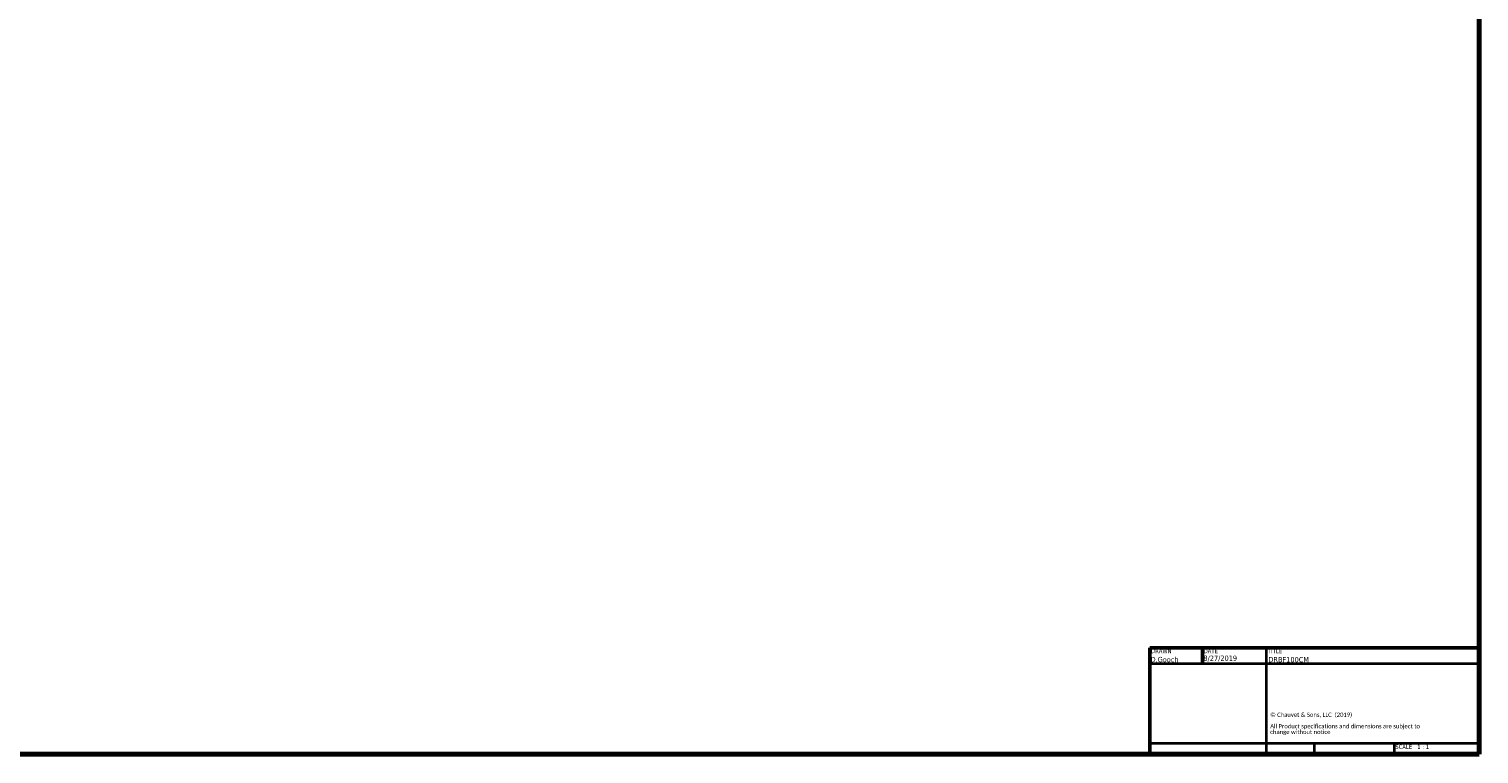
# Paper-space layout 'Sheet_1' of a CAD drawing. Header units: millimetres. Extents: x 1 to 117, y 1 to 117.
# Tile 20 of 73: x 83 to 117, y 1 to 18. Entities that reach past the tile are written whole.
import ezdxf
from ezdxf.enums import TextEntityAlignment as Align

# ---------------------------------------------------------------- set-up
doc = ezdxf.new("R2010")
doc.units = ezdxf.units.MM
doc.layers.add('Border (ISO)', color=7, linetype='Continuous', lineweight=70)
doc.layers.add('Title (ISO)', color=7, linetype='Continuous', lineweight=50)
doc.styles.add('Note Text (ISO)', font='tahoma.ttf')
doc.styles.add('Text Style38', font='tahoma.ttf')
doc.styles.add('Text Style39', font='tahoma.ttf')

# ---------------------------------------------------------------- blocks, each defined once
blk = doc.blocks.new('Borders Chauvet')
at = {"layer": 'Border (ISO)'}
for p, q in [((117.323, 117.323), (117.323, 0.787)), ((117.323, 0.787), (0.787, 0.787))]:
    blk.add_line(p, q, dxfattribs=at)
blk = doc.blocks.new('Title Blocks Chauvet')
at = {"layer": 'Title (ISO)'}
for p, q in [((16.335, 5.738), (8.585, 5.738)), ((8.585, 5.738), (8.585, 3.233)), ((9.823, 5.738), (9.823, 5.363)), ((16.335, 3.233), (16.335, 5.738)), ((8.585, 3.233), (16.335, 3.233))]:
    blk.add_line(p, q, dxfattribs=at)
at = {"layer": 'Title (ISO)', "lineweight": 35}
for p, q in [((11.335, 3.233), (11.335, 5.738)), ((8.585, 5.363), (16.335, 5.363)), ((11.335, 3.483), (8.585, 3.483)), ((16.335, 3.483), (11.335, 3.483)), ((12.455, 3.483), (12.455, 3.233)), ((14.335, 3.483), (14.335, 3.233))]:
    blk.add_line(p, q, dxfattribs=at)
at = {"layer": 'Title (ISO)', "style": 'Text Style38'}
for s, p in [('DRAWN', (8.615, 5.708)), ('DATE', (9.853, 5.708)), ('TITLE', (11.365, 5.708))]:
    blk.add_text(s, height=0.1, dxfattribs=at).set_placement(p, align=Align.TOP_LEFT)
at = {"layer": 'Title (ISO)', "insert": (11.418, 4.209), "char_height": 0.1, "width": 3.79714, "attachment_point": 1, "line_spacing_factor": 0.80967, "style": 'Note Text (ISO)'}
blk.add_mtext('\\fCalibri|b0|i0;\\H0.1000;© Chauvet & Sons, LLC  (2019)\\P\\fCalibri|b0|i0;\\H0.1000;\\P\\fCalibri|b0|i0;\\H0.1000;All Product specifications and dimensions are subject to change without notice \\P', dxfattribs=at)
at = {"layer": 'Title (ISO)', "insert": (14.365, 3.453), "char_height": 0.1, "attachment_point": 1, "style": 'Note Text (ISO)'}
blk.add_mtext('\\fTahoma|b0|i0;\\H0.1000;SCALE', dxfattribs=at)
at = {"layer": 'Title (ISO)'}
for tag, p, height, style in [('AUTHOR_001', (8.602, 5.396), 0.125, 'Text Style39'), ('CREATION_DATE_001', (9.847, 5.427), 0.125, 'Text Style39'), ('TITLE_001', (11.376, 5.394), 0.125, 'Text Style39'), ('Initial_View_Scale_001', (14.88, 3.353), 0.1, 'Text Style38')]:
    blk.add_attdef(tag, p, '', height=height, dxfattribs=dict(at, style=style))

psp = doc.layouts.new('Sheet_1')

# ---------------------------------------------------------------- block references
psp.add_blockref('Borders Chauvet', (0, 0))
psp.add_blockref('Title Blocks Chauvet', (100.98824, -2.44602)).add_auto_attribs({'CREATION_DATE_001': '8/27/2019', 'AUTHOR_001': 'D.Gooch', 'TITLE_001': 'DRBF100CM', 'Initial_View_Scale_001': '1 : 1'})

doc.saveas('drawing.dxf')
